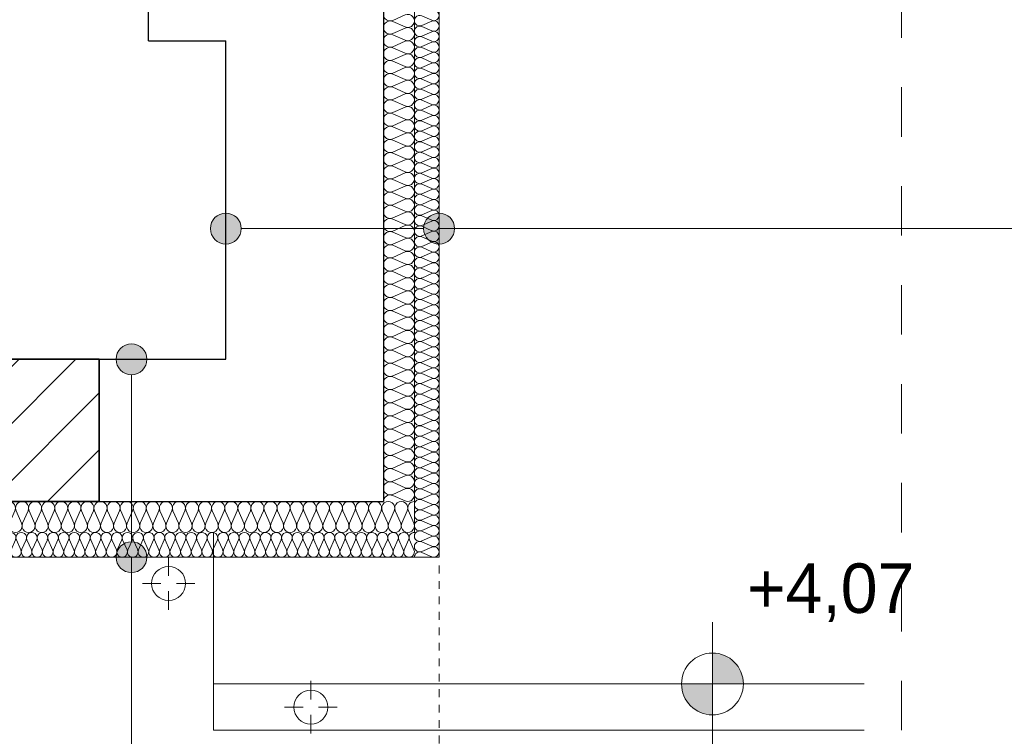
# Model space of a CAD drawing. Extents: x -613240 to -325500, y -25863 to 152403.
# Tile 155 of 254: x -415872 to -412686, y 58153 to 60471. Entities that reach past the tile are written whole.
import ezdxf

# ---------------------------------------------------------------- set-up
doc = ezdxf.new("R2010")
doc.units = 0
doc.header["$MEASUREMENT"] = 0
doc.linetypes.add('Hidden Line', pattern=[50, 25, -25])
doc.linetypes.add('Przerywana', pattern=[320, 160, -160])
for name, color, linetype in [('Arch ocieplenie', 7, 'Continuous'), ('Arch opisy', 7, 'Continuous'), ('Arch zmurowania', 7, 'Continuous'), ('Inwent Izolacje', 7, 'Continuous'), ('INWENT RZĘDNE', 7, 'Continuous'), ('INWENT WYMIARY', 7, 'Continuous')]:
    doc.layers.add(name, color=color, linetype=linetype)
for name, color, linetype, lineweight, true_color in [('Arch ocieplenie_Nr_Pióra__44', 7, 'Continuous', 13, 0x029e21), ('Arch wykończenie_Nr_Pióra__3', 7, 'Continuous', 18, 0xff6600), ('Inwent Izolacje_Nr_Pióra__44', 7, 'Continuous', 13, 0x029e21), ('INWENT.ŚCIANY_Nr_Pióra__2', 7, 'Continuous', 13, 0x7f7f7f)]:
    doc.layers.add(name, color=color, linetype=linetype, lineweight=lineweight, true_color=true_color)
for name, color, linetype, lineweight in [('Arch opisy_Nr_Pióra__21', 7, 'Continuous', 9), ('Arch wymiary_Nr_Pióra__21', 7, 'Continuous', 9), ('Arch zmurowania_Nr_Pióra__21', 7, 'Continuous', 9), ('Arch zmurowania_Nr_Pióra__27', 7, 'Continuous', 35), ('INWENT DACH_Nr_Pióra__21', 7, 'Continuous', 9), ('INWENT OPISY_Nr_Pióra__21', 7, 'Continuous', 9), ('INWENT RZĘDNE_Nr_Pióra__21', 7, 'Continuous', 9), ('INWENT WYMIARY_Nr_Pióra__21', 7, 'Continuous', 9), ('INWENT.ŚCIANY_Nr_Pióra__1', 7, 'Continuous', 25), ('INWENT.ŚCIANY_Nr_Pióra__21', 7, 'Continuous', 9)]:
    doc.layers.add(name, color=color, linetype=linetype, lineweight=lineweight)
doc.styles.add('GENERATED_STYLE_1', font='txt')
doc.styles.add('GENERATED_STYLE_2', font='txt')
doc.dimstyles.new('GENERATED_STYLE__1', dxfattribs={"dimtxt": 160.000002, "dimasz": 91.2, "dimexe": 0.18, "dimexo": 0, "dimgap": 0.09, "dimtad": 1, "dimtih": 1, "dimtoh": 1, "dimdec": 0, "dimlfac": 0.1, "dimzin": 0, "dimdsep": 46, "dimtxsty": 'GENERATED_STYLE_1', "dimblk": 'ARROWHEAD_2', "dimblk1": 'ARROWHEAD_2', "dimblk2": 'ARROWHEAD_2', "dimcen": 0.09, "dimclrd": 7, "dimclre": 7, "dimclrt": 7, "dimazin": 0, "dimtfac": 1, "dimtdec": 4, "dimtmove": 2, "dimatfit": 3, "dimfxl": 0, "dimtolj": 1, "dimtzin": 0, "dimarcsym": 0})
doc.dimstyles.new('GENERATED_STYLE__2', dxfattribs={"dimtxt": 160.000002, "dimasz": 91.2, "dimexe": 0.18, "dimexo": 0, "dimgap": 0.09, "dimtad": 1, "dimtih": 1, "dimtoh": 1, "dimdec": 0, "dimlfac": 0.1, "dimzin": 0, "dimdsep": 46, "dimtxsty": 'GENERATED_STYLE_1', "dimblk": 'ARROWHEAD_2', "dimblk1": 'ARROWHEAD_2', "dimblk2": 'ARROWHEAD_2', "dimcen": 0.09, "dimclrd": 7, "dimclre": 7, "dimclrt": 7, "dimazin": 0, "dimtfac": 1, "dimtdec": 4, "dimtmove": 0, "dimatfit": 3, "dimfxl": 0, "dimtolj": 1, "dimtzin": 0, "dimarcsym": 0})

# ---------------------------------------------------------------- blocks, each defined once
blk = doc.blocks.new('Izolacja cieplna 14_186', base_point=(-416244.9, 58812.6))
at = {"layer": 'Arch ocieplenie_Nr_Pióra__44', "linetype": 'Continuous'}
for p, q in [((-416243.5, 58756.5), (-416229.2, 58788.8)), ((-416226.3, 58788.8), (-416212, 58756.5)), ((-416209.1, 58756.5), (-416194.8, 58788.8)), ((-416191.9, 58788.8), (-416177.6, 58756.5)), ((-416174.8, 58756.5), (-416160.5, 58788.8)), ((-416157.6, 58788.8), (-416143.3, 58756.5)), ((-416140.4, 58756.5), (-416126.1, 58788.8)), ((-416123.2, 58788.8), (-416108.9, 58756.5)), ((-416106, 58756.5), (-416091.7, 58788.8)), ((-416088.8, 58788.8), (-416074.5, 58756.5)), ((-416071.6, 58756.5), (-416057.3, 58788.8)), ((-416054.4, 58788.8), (-416040.1, 58756.5)), ((-416037.3, 58756.5), (-416023, 58788.8)), ((-416020.1, 58788.8), (-416005.8, 58756.5)), ((-416002.9, 58756.5), (-415988.6, 58788.8)), ((-415985.7, 58788.8), (-415971.4, 58756.5)), ((-415968.5, 58756.5), (-415954.2, 58788.8)), ((-415951.3, 58788.8), (-415937, 58756.5)), ((-415934.1, 58756.5), (-415919.8, 58788.8)), ((-415916.9, 58788.8), (-415902.6, 58756.5)), ((-415899.8, 58756.5), (-415885.5, 58788.8)), ((-415882.6, 58788.8), (-415868.3, 58756.5)), ((-415865.4, 58756.5), (-415851.1, 58788.8)), ((-415848.2, 58788.8), (-415833.9, 58756.5)), ((-415831, 58756.5), (-415816.7, 58788.8)), ((-415813.8, 58788.8), (-415799.5, 58756.5)), ((-415796.6, 58756.5), (-415782.3, 58788.8)), ((-415779.4, 58788.8), (-415765.1, 58756.5)), ((-415762.3, 58756.5), (-415748, 58788.8)), ((-415745.1, 58788.8), (-415730.8, 58756.5)), ((-415727.9, 58756.5), (-415713.6, 58788.8)), ((-415710.7, 58788.8), (-415696.4, 58756.5)), ((-415693.5, 58756.5), (-415679.2, 58788.8)), ((-415676.3, 58788.8), (-415662, 58756.5)), ((-415659.1, 58756.5), (-415644.8, 58788.8)), ((-415641.9, 58788.8), (-415627.6, 58756.5)), ((-415624.8, 58756.5), (-415610.5, 58788.8)), ((-415607.6, 58788.8), (-415593.3, 58756.5)), ((-415590.4, 58756.5), (-415576.1, 58788.8)), ((-415573.2, 58788.8), (-415558.9, 58756.5)), ((-415556, 58756.5), (-415541.7, 58788.8)), ((-415538.8, 58788.8), (-415524.5, 58756.5)), ((-415521.6, 58756.5), (-415507.3, 58788.8)), ((-415504.4, 58788.8), (-415490.1, 58756.5)), ((-415487.3, 58756.5), (-415473, 58788.8)), ((-415470.1, 58788.8), (-415455.8, 58756.5)), ((-415452.9, 58756.5), (-415438.6, 58788.8)), ((-415435.7, 58788.8), (-415421.4, 58756.5)), ((-415418.5, 58756.5), (-415404.2, 58788.8)), ((-415401.3, 58788.8), (-415387, 58756.5)), ((-415384.1, 58756.5), (-415369.8, 58788.8)), ((-415366.9, 58788.8), (-415352.6, 58756.5)), ((-415349.8, 58756.5), (-415335.5, 58788.8)), ((-415332.6, 58788.8), (-415318.3, 58756.5)), ((-415315.4, 58756.5), (-415301.1, 58788.8)), ((-415298.2, 58788.8), (-415283.9, 58756.5)), ((-415281, 58756.5), (-415266.7, 58788.8)), ((-415263.8, 58788.8), (-415249.5, 58756.5)), ((-415246.6, 58756.5), (-415232.3, 58788.8)), ((-415229.4, 58788.8), (-415215.1, 58756.5)), ((-415212.3, 58756.5), (-415198, 58788.8)), ((-415195.1, 58788.8), (-415180.8, 58756.5)), ((-415177.9, 58756.5), (-415163.6, 58788.8)), ((-415160.7, 58788.8), (-415146.4, 58756.5)), ((-415143.5, 58756.5), (-415129.2, 58788.8)), ((-415126.3, 58788.8), (-415112, 58756.5)), ((-415109.1, 58756.5), (-415094.8, 58788.8)), ((-415091.9, 58788.8), (-415077.6, 58756.5)), ((-415074.8, 58756.5), (-415060.5, 58788.8)), ((-415057.6, 58788.8), (-415043.3, 58756.5)), ((-415040.4, 58756.5), (-415026.1, 58788.8)), ((-415023.2, 58788.8), (-415008.9, 58756.5)), ((-415006, 58756.5), (-414991.7, 58788.8)), ((-414988.8, 58788.8), (-414974.5, 58756.5)), ((-414971.6, 58756.5), (-414957.3, 58788.8)), ((-414954.4, 58788.8), (-414940.1, 58756.5)), ((-414937.3, 58756.5), (-414923, 58788.8)), ((-414920.1, 58788.8), (-414905.8, 58756.5)), ((-414902.9, 58756.5), (-414888.6, 58788.8)), ((-414885.7, 58788.8), (-414871.4, 58756.5)), ((-414868.5, 58756.5), (-414854.2, 58788.8)), ((-414851.3, 58788.8), (-414837, 58756.5)), ((-414834.1, 58756.5), (-414819.8, 58788.8)), ((-414816.9, 58788.8), (-414802.6, 58756.5)), ((-414799.8, 58756.5), (-414785.5, 58788.8)), ((-414782.6, 58788.8), (-414768.3, 58756.5)), ((-414765.4, 58756.5), (-414751.1, 58788.8)), ((-414748.2, 58788.8), (-414733.9, 58756.5)), ((-414731, 58756.5), (-414716.7, 58788.8)), ((-414713.8, 58788.8), (-414699.5, 58756.5)), ((-414696.6, 58756.5), (-414682.3, 58788.8)), ((-414679.4, 58788.8), (-414665.1, 58756.5)), ((-414662.3, 58756.5), (-414648, 58788.8)), ((-414645.1, 58788.8), (-414630.8, 58756.5)), ((-414627.9, 58756.5), (-414613.6, 58788.8)), ((-414610.7, 58788.8), (-414596.4, 58756.5))]:
    blk.add_line(p, q, dxfattribs=at)
for centre, start_param, end_param in [((-416244.9, 58795.6), 5.870392, 7.853982), ((-416210.6, 58795.6), 5.870392, 9.837571), ((-416176.2, 58795.6), 5.870392, 9.837571), ((-416141.8, 58795.6), 5.870392, 9.837571), ((-416107.4, 58795.6), 5.870392, 9.837571), ((-416073.1, 58795.6), 5.870392, 9.837571), ((-416038.7, 58795.6), 5.870392, 9.837571), ((-416004.3, 58795.6), 5.870392, 9.837571), ((-415969.9, 58795.6), 5.870392, 9.837571), ((-415935.6, 58795.6), 5.870392, 9.837571), ((-415901.2, 58795.6), 5.870392, 9.837571), ((-415866.8, 58795.6), 5.870392, 9.837571), ((-415832.4, 58795.6), 5.870392, 9.837571), ((-415798.1, 58795.6), 5.870392, 9.837571), ((-415763.7, 58795.6), 5.870392, 9.837571), ((-415729.3, 58795.6), 5.870392, 9.837571), ((-415694.9, 58795.6), 5.870392, 9.837571), ((-415660.6, 58795.6), 5.870392, 9.837571), ((-415626.2, 58795.6), 5.870392, 9.837571), ((-415591.8, 58795.6), 5.870392, 9.837571), ((-415557.4, 58795.6), 5.870392, 9.837571), ((-415523.1, 58795.6), 5.870392, 9.837571), ((-415488.7, 58795.6), 5.870392, 9.837571), ((-415454.3, 58795.6), 5.870392, 9.837571), ((-415419.9, 58795.6), 5.870392, 9.837571), ((-415385.6, 58795.6), 5.870392, 9.837571), ((-415351.2, 58795.6), 5.870392, 9.837571), ((-415316.8, 58795.6), 5.870392, 9.837571), ((-415282.4, 58795.6), 5.870392, 9.837571), ((-415248.1, 58795.6), 5.870392, 9.837571), ((-415213.7, 58795.6), 5.870392, 9.837571), ((-415179.3, 58795.6), 5.870392, 9.837571), ((-415144.9, 58795.6), 5.870392, 9.837571), ((-415110.6, 58795.6), 5.870392, 9.837571), ((-415076.2, 58795.6), 5.870392, 9.837571), ((-415041.8, 58795.6), 5.870392, 9.837571), ((-415007.4, 58795.6), 5.870392, 9.837571), ((-414973.1, 58795.6), 5.870392, 9.837571), ((-414938.7, 58795.6), 5.870392, 9.837571), ((-414904.3, 58795.6), 5.870392, 9.837571), ((-414869.9, 58795.6), 5.870392, 9.837571), ((-414835.6, 58795.6), 5.870392, 9.837571), ((-414801.2, 58795.6), 5.870392, 9.837571), ((-414766.8, 58795.6), 5.870392, 9.837571), ((-414732.4, 58795.6), 5.870392, 9.837571), ((-414698.1, 58795.6), 5.870392, 9.837571), ((-414663.7, 58795.6), 5.870392, 9.837571), ((-414629.3, 58795.6), 5.870392, 9.837571), ((-414594.9, 58795.6), 1.570796, 3.554385), ((-416227.8, 58749.6), 2.728799, 6.695979), ((-416193.4, 58749.6), 2.728799, 6.695979), ((-416159, 58749.6), 2.728799, 6.695979), ((-416124.6, 58749.6), 2.728799, 6.695979), ((-416090.3, 58749.6), 2.728799, 6.695979), ((-416055.9, 58749.6), 2.728799, 6.695979), ((-416021.5, 58749.6), 2.728799, 6.695979), ((-415987.1, 58749.6), 2.728799, 6.695979), ((-415952.8, 58749.6), 2.728799, 6.695979), ((-415918.4, 58749.6), 2.728799, 6.695979), ((-415884, 58749.6), 2.728799, 6.695979), ((-415849.6, 58749.6), 2.728799, 6.695979), ((-415815.3, 58749.6), 2.728799, 6.695979), ((-415780.9, 58749.6), 2.728799, 6.695979), ((-415746.5, 58749.6), 2.728799, 6.695979), ((-415712.1, 58749.6), 2.728799, 6.695979), ((-415677.8, 58749.6), 2.728799, 6.695979), ((-415643.4, 58749.6), 2.728799, 6.695979), ((-415609, 58749.6), 2.728799, 6.695979), ((-415574.6, 58749.6), 2.728799, 6.695979), ((-415540.3, 58749.6), 2.728799, 6.695979), ((-415505.9, 58749.6), 2.728799, 6.695979), ((-415471.5, 58749.6), 2.728799, 6.695979), ((-415437.1, 58749.6), 2.728799, 6.695979), ((-415402.8, 58749.6), 2.728799, 6.695979), ((-415368.4, 58749.6), 2.728799, 6.695979), ((-415334, 58749.6), 2.728799, 6.695979), ((-415299.6, 58749.6), 2.728799, 6.695979), ((-415265.3, 58749.6), 2.728799, 6.695979), ((-415230.9, 58749.6), 2.728799, 6.695979), ((-415196.5, 58749.6), 2.728799, 6.695979), ((-415162.1, 58749.6), 2.728799, 6.695979), ((-415127.8, 58749.6), 2.728799, 6.695979), ((-415093.4, 58749.6), 2.728799, 6.695979), ((-415059, 58749.6), 2.728799, 6.695979), ((-415024.6, 58749.6), 2.728799, 6.695979), ((-414990.3, 58749.6), 2.728799, 6.695979), ((-414955.9, 58749.6), 2.728799, 6.695979), ((-414921.5, 58749.6), 2.728799, 6.695979), ((-414887.1, 58749.6), 2.728799, 6.695979), ((-414852.8, 58749.6), 2.728799, 6.695979), ((-414818.4, 58749.6), 2.728799, 6.695979), ((-414784, 58749.6), 2.728799, 6.695979), ((-414749.6, 58749.6), 2.728799, 6.695979), ((-414715.3, 58749.6), 2.728799, 6.695979), ((-414680.9, 58749.6), 2.728799, 6.695979), ((-414646.5, 58749.6), 2.728799, 6.695979), ((-414612.1, 58749.6), 2.728799, 6.695979)]:
    blk.add_ellipse(centre, major_axis=(17.2, 0), ratio=0.989927, start_param=start_param, end_param=end_param, dxfattribs=at)
blk = doc.blocks.new('Izolacja cieplna 14_187', base_point=(-414594.9, 58732.6))
at = {"layer": 'Arch ocieplenie_Nr_Pióra__44', "linetype": 'Continuous'}
for p, q in [((-414538.8, 60469), (-414571.1, 60483.1)), ((-414571.1, 60452), (-414538.8, 60466.1)), ((-414538.8, 60435), (-414571.1, 60449.1)), ((-414571.1, 60418), (-414538.8, 60432.1)), ((-414538.8, 60401), (-414571.1, 60415.1)), ((-414571.1, 60383.9), (-414538.8, 60398.1)), ((-414538.8, 60366.9), (-414571.1, 60381.1)), ((-414571.1, 60349.9), (-414538.8, 60364.1)), ((-414538.8, 60332.9), (-414571.1, 60347.1)), ((-414571.1, 60315.9), (-414538.8, 60330.1)), ((-414538.8, 60298.9), (-414571.1, 60313.1)), ((-414571.1, 60281.9), (-414538.8, 60296)), ((-414538.8, 60264.9), (-414571.1, 60279)), ((-414571.1, 60247.9), (-414538.8, 60262)), ((-414538.8, 60230.9), (-414571.1, 60245)), ((-414571.1, 60213.9), (-414538.8, 60228)), ((-414538.8, 60196.8), (-414571.1, 60211)), ((-414571.1, 60179.8), (-414538.8, 60194)), ((-414538.8, 60162.8), (-414571.1, 60177)), ((-414571.1, 60145.8), (-414538.8, 60160)), ((-414538.8, 60128.8), (-414571.1, 60143)), ((-414571.1, 60111.8), (-414538.8, 60125.9)), ((-414538.8, 60094.8), (-414571.1, 60108.9)), ((-414571.1, 60077.8), (-414538.8, 60091.9)), ((-414538.8, 60060.8), (-414571.1, 60074.9)), ((-414571.1, 60043.8), (-414538.8, 60057.9)), ((-414538.8, 60026.8), (-414571.1, 60040.9)), ((-414571.1, 60009.7), (-414538.8, 60023.9)), ((-414538.8, 59992.7), (-414571.1, 60006.9)), ((-414571.1, 59975.7), (-414538.8, 59989.9)), ((-414538.8, 59958.7), (-414571.1, 59972.9)), ((-414571.1, 59941.7), (-414538.8, 59955.9)), ((-414538.8, 59924.7), (-414571.1, 59938.8)), ((-414571.1, 59907.7), (-414538.8, 59921.8)), ((-414538.8, 59890.7), (-414571.1, 59904.8)), ((-414571.1, 59873.7), (-414538.8, 59887.8)), ((-414538.8, 59856.7), (-414571.1, 59870.8)), ((-414571.1, 59839.6), (-414538.8, 59853.8)), ((-414538.8, 59822.6), (-414571.1, 59836.8)), ((-414571.1, 59805.6), (-414538.8, 59819.8)), ((-414538.8, 59788.6), (-414571.1, 59802.8)), ((-414571.1, 59771.6), (-414538.8, 59785.8)), ((-414538.8, 59754.6), (-414571.1, 59768.8)), ((-414571.1, 59737.6), (-414538.8, 59751.7)), ((-414538.8, 59720.6), (-414571.1, 59734.7)), ((-414571.1, 59703.6), (-414538.8, 59717.7)), ((-414538.8, 59686.6), (-414571.1, 59700.7)), ((-414571.1, 59669.6), (-414538.8, 59683.7)), ((-414538.8, 59652.5), (-414571.1, 59666.7)), ((-414571.1, 59635.5), (-414538.8, 59649.7)), ((-414538.8, 59618.5), (-414571.1, 59632.7)), ((-414571.1, 59601.5), (-414538.8, 59615.7)), ((-414538.8, 59584.5), (-414571.1, 59598.7)), ((-414571.1, 59567.5), (-414538.8, 59581.6)), ((-414538.8, 59550.5), (-414571.1, 59564.6)), ((-414571.1, 59533.5), (-414538.8, 59547.6)), ((-414538.8, 59516.5), (-414571.1, 59530.6)), ((-414571.1, 59499.5), (-414538.8, 59513.6)), ((-414538.8, 59482.5), (-414571.1, 59496.6)), ((-414571.1, 59465.4), (-414538.8, 59479.6)), ((-414538.8, 59448.4), (-414571.1, 59462.6)), ((-414571.1, 59431.4), (-414538.8, 59445.6)), ((-414538.8, 59414.4), (-414571.1, 59428.6)), ((-414571.1, 59397.4), (-414538.8, 59411.6)), ((-414538.8, 59380.4), (-414571.1, 59394.5)), ((-414571.1, 59363.4), (-414538.8, 59377.5)), ((-414538.8, 59346.4), (-414571.1, 59360.5)), ((-414571.1, 59329.4), (-414538.8, 59343.5)), ((-414538.8, 59312.4), (-414571.1, 59326.5)), ((-414571.1, 59295.3), (-414538.8, 59309.5)), ((-414538.8, 59278.3), (-414571.1, 59292.5)), ((-414571.1, 59261.3), (-414538.8, 59275.5)), ((-414538.8, 59244.3), (-414571.1, 59258.5)), ((-414571.1, 59227.3), (-414538.8, 59241.5)), ((-414538.8, 59210.3), (-414571.1, 59224.5)), ((-414571.1, 59193.3), (-414538.8, 59207.4)), ((-414538.8, 59176.3), (-414571.1, 59190.4)), ((-414571.1, 59159.3), (-414538.8, 59173.4)), ((-414538.8, 59142.3), (-414571.1, 59156.4)), ((-414571.1, 59125.3), (-414538.8, 59139.4)), ((-414538.8, 59108.2), (-414571.1, 59122.4)), ((-414571.1, 59091.2), (-414538.8, 59105.4)), ((-414538.8, 59074.2), (-414571.1, 59088.4)), ((-414571.1, 59057.2), (-414538.8, 59071.4)), ((-414538.8, 59040.2), (-414571.1, 59054.4)), ((-414571.1, 59023.2), (-414538.8, 59037.3)), ((-414538.8, 59006.2), (-414571.1, 59020.3)), ((-414571.1, 58989.2), (-414538.8, 59003.3)), ((-414538.8, 58972.2), (-414571.1, 58986.3)), ((-414571.1, 58955.2), (-414538.8, 58969.3)), ((-414538.8, 58938.2), (-414571.1, 58952.3)), ((-414571.1, 58921.1), (-414538.8, 58935.3)), ((-414538.8, 58904.1), (-414571.1, 58918.3)), ((-414571.1, 58887.1), (-414538.8, 58901.3)), ((-414538.8, 58870.1), (-414571.1, 58884.3)), ((-414571.1, 58853.1), (-414538.8, 58867.3)), ((-414538.8, 58836.1), (-414571.1, 58850.2)), ((-414571.1, 58819.1), (-414538.8, 58833.2)), ((-414538.8, 58802.1), (-414571.1, 58816.2)), ((-414571.1, 58785.1), (-414538.8, 58799.2)), ((-414538.8, 58768.1), (-414571.1, 58782.2)), ((-414571.1, 58751), (-414538.8, 58765.2)), ((-414538.8, 58734), (-414571.1, 58748.2))]:
    blk.add_line(p, q, dxfattribs=at)
for centre, start_param, end_param in [((-414532, 60484.6), 1.158003, 5.125183), ((-414577.9, 60467.6), 4.299595, 8.266774), ((-414532, 60450.6), 1.158003, 5.125183), ((-414577.9, 60433.5), 4.299595, 8.266774), ((-414532, 60416.5), 1.158003, 5.125183), ((-414577.9, 60399.5), 4.299595, 8.266774), ((-414532, 60382.5), 1.158003, 5.125183), ((-414577.9, 60365.5), 4.299595, 8.266774), ((-414532, 60348.5), 1.158003, 5.125183), ((-414577.9, 60331.5), 4.299595, 8.266774), ((-414532, 60314.5), 1.158003, 5.125183), ((-414577.9, 60297.5), 4.299595, 8.266774), ((-414532, 60280.5), 1.158003, 5.125183), ((-414577.9, 60263.5), 4.299595, 8.266774), ((-414577.9, 60229.4), 4.299595, 8.266774), ((-414532, 60246.4), 1.158003, 5.125183), ((-414577.9, 60195.4), 4.299595, 8.266774), ((-414532, 60212.4), 1.158003, 5.125183), ((-414577.9, 60161.4), 4.299595, 8.266774), ((-414532, 60178.4), 1.158003, 5.125183), ((-414577.9, 60127.4), 4.299595, 8.266774), ((-414532, 60144.4), 1.158003, 5.125183), ((-414577.9, 60093.4), 4.299595, 8.266774), ((-414532, 60110.4), 1.158003, 5.125183), ((-414577.9, 60059.3), 4.299595, 8.266774), ((-414532, 60076.3), 1.158003, 5.125183), ((-414577.9, 60025.3), 4.299595, 8.266774), ((-414532, 60042.3), 1.158003, 5.125183), ((-414532, 60008.3), 1.158003, 5.125183), ((-414577.9, 59991.3), 4.299595, 8.266774), ((-414532, 59974.3), 1.158003, 5.125183), ((-414577.9, 59957.3), 4.299595, 8.266774), ((-414532, 59940.3), 1.158003, 5.125183), ((-414577.9, 59923.3), 4.299595, 8.266774), ((-414532, 59906.3), 1.158003, 5.125183), ((-414577.9, 59889.2), 4.299595, 8.266774), ((-414532, 59872.2), 1.158003, 5.125183), ((-414577.9, 59855.2), 4.299595, 8.266774), ((-414532, 59838.2), 1.158003, 5.125183), ((-414577.9, 59821.2), 4.299595, 8.266774), ((-414532, 59804.2), 1.158003, 5.125183), ((-414577.9, 59787.2), 4.299595, 8.266774), ((-414532, 59770.2), 1.158003, 5.125183), ((-414577.9, 59753.2), 4.299595, 8.266774), ((-414577.9, 59719.2), 4.299595, 8.266774), ((-414532, 59736.2), 1.158003, 5.125183), ((-414577.9, 59685.1), 4.299595, 8.266774), ((-414532, 59702.1), 1.158003, 5.125183), ((-414577.9, 59651.1), 4.299595, 8.266774), ((-414532, 59668.1), 1.158003, 5.125183), ((-414577.9, 59617.1), 4.299595, 8.266774), ((-414532, 59634.1), 1.158003, 5.125183), ((-414577.9, 59583.1), 4.299595, 8.266774), ((-414532, 59600.1), 1.158003, 5.125183), ((-414577.9, 59549.1), 4.299595, 8.266774), ((-414532, 59566.1), 1.158003, 5.125183), ((-414577.9, 59515), 4.299595, 8.266774), ((-414532, 59532), 1.158003, 5.125183), ((-414532, 59498), 1.158003, 5.125183), ((-414577.9, 59481), 4.299595, 8.266774), ((-414532, 59464), 1.158003, 5.125183), ((-414577.9, 59447), 4.299595, 8.266774), ((-414532, 59430), 1.158003, 5.125183), ((-414577.9, 59413), 4.299595, 8.266774), ((-414532, 59396), 1.158003, 5.125183), ((-414577.9, 59379), 4.299595, 8.266774), ((-414532, 59362), 1.158003, 5.125183), ((-414577.9, 59344.9), 4.299595, 8.266774), ((-414532, 59327.9), 1.158003, 5.125183), ((-414577.9, 59310.9), 4.299595, 8.266774), ((-414532, 59293.9), 1.158003, 5.125183), ((-414577.9, 59276.9), 4.299595, 8.266774), ((-414532, 59259.9), 1.158003, 5.125183), ((-414577.9, 59242.9), 4.299595, 8.266774), ((-414577.9, 59208.9), 4.299595, 8.266774), ((-414532, 59225.9), 1.158003, 5.125183), ((-414577.9, 59174.9), 4.299595, 8.266774), ((-414532, 59191.9), 1.158003, 5.125183), ((-414577.9, 59140.8), 4.299595, 8.266774), ((-414532, 59157.8), 1.158003, 5.125183), ((-414577.9, 59106.8), 4.299595, 8.266774), ((-414532, 59123.8), 1.158003, 5.125183), ((-414577.9, 59072.8), 4.299595, 8.266774), ((-414532, 59089.8), 1.158003, 5.125183), ((-414577.9, 59038.8), 4.299595, 8.266774), ((-414532, 59055.8), 1.158003, 5.125183), ((-414532, 59021.8), 1.158003, 5.125183), ((-414577.9, 59004.8), 4.299595, 8.266774), ((-414532, 58987.8), 1.158003, 5.125183), ((-414577.9, 58970.7), 4.299595, 8.266774), ((-414532, 58953.7), 1.158003, 5.125183), ((-414577.9, 58936.7), 4.299595, 8.266774), ((-414532, 58919.7), 1.158003, 5.125183), ((-414577.9, 58902.7), 4.299595, 8.266774), ((-414532, 58885.7), 1.158003, 5.125183), ((-414577.9, 58868.7), 4.299595, 8.266774), ((-414532, 58851.7), 1.158003, 5.125183), ((-414577.9, 58834.7), 4.299595, 8.266774), ((-414532, 58817.7), 1.158003, 5.125183), ((-414577.9, 58800.6), 4.299595, 8.266774), ((-414532, 58783.6), 1.158003, 5.125183), ((-414577.9, 58766.6), 4.299595, 8.266774), ((-414577.9, 58732.6), 4.299596, 6.283185), ((-414532, 58749.6), 1.158003, 5.125183)]:
    blk.add_ellipse(centre, major_axis=(-17, 0), ratio=0.999704, start_param=start_param, end_param=end_param, dxfattribs=at)
blk = doc.blocks.new('Izolacja cieplna 14_210', base_point=(-416244.9, 58912.6))
at = {"layer": 'Arch ocieplenie_Nr_Pióra__44', "linetype": 'Continuous'}
for p, q in [((-416243.2, 58842.4), (-416225.6, 58882.8)), ((-416222, 58882.8), (-416204.4, 58842.4)), ((-416200.9, 58842.4), (-416183.3, 58882.8)), ((-416179.7, 58882.8), (-416162.1, 58842.4)), ((-416158.6, 58842.4), (-416141, 58882.8)), ((-416137.4, 58882.8), (-416119.8, 58842.4)), ((-416116.2, 58842.4), (-416098.6, 58882.8)), ((-416095.1, 58882.8), (-416077.5, 58842.4)), ((-416073.9, 58842.4), (-416056.3, 58882.8)), ((-416052.8, 58882.8), (-416035.2, 58842.4)), ((-416031.6, 58842.4), (-416014, 58882.8)), ((-416010.5, 58882.8), (-415992.9, 58842.4)), ((-415989.3, 58842.4), (-415971.7, 58882.8)), ((-415968.2, 58882.8), (-415950.6, 58842.4)), ((-415947, 58842.4), (-415929.4, 58882.8)), ((-415925.9, 58882.8), (-415908.3, 58842.4)), ((-415904.7, 58842.4), (-415887.1, 58882.8)), ((-415883.6, 58882.8), (-415866, 58842.4)), ((-415862.4, 58842.4), (-415844.8, 58882.8)), ((-415841.2, 58882.8), (-415823.6, 58842.4)), ((-415820.1, 58842.4), (-415802.5, 58882.8)), ((-415798.9, 58882.8), (-415781.3, 58842.4)), ((-415777.8, 58842.4), (-415760.2, 58882.8)), ((-415756.6, 58882.8), (-415739, 58842.4)), ((-415735.5, 58842.4), (-415717.9, 58882.8)), ((-415714.3, 58882.8), (-415696.7, 58842.4)), ((-415693.2, 58842.4), (-415675.6, 58882.8)), ((-415672, 58882.8), (-415654.4, 58842.4)), ((-415650.9, 58842.4), (-415633.3, 58882.8)), ((-415629.7, 58882.8), (-415612.1, 58842.4)), ((-415608.6, 58842.4), (-415591, 58882.8)), ((-415587.4, 58882.8), (-415569.8, 58842.4)), ((-415566.2, 58842.4), (-415548.6, 58882.8)), ((-415545.1, 58882.8), (-415527.5, 58842.4)), ((-415523.9, 58842.4), (-415506.3, 58882.8)), ((-415502.8, 58882.8), (-415485.2, 58842.4)), ((-415481.6, 58842.4), (-415464, 58882.8)), ((-415460.5, 58882.8), (-415442.9, 58842.4)), ((-415439.3, 58842.4), (-415421.7, 58882.8)), ((-415418.2, 58882.8), (-415400.6, 58842.4)), ((-415397, 58842.4), (-415379.4, 58882.8)), ((-415375.9, 58882.8), (-415358.3, 58842.4)), ((-415354.7, 58842.4), (-415337.1, 58882.8)), ((-415333.6, 58882.8), (-415316, 58842.4)), ((-415312.4, 58842.4), (-415294.8, 58882.8)), ((-415291.2, 58882.8), (-415273.6, 58842.4)), ((-415270.1, 58842.4), (-415252.5, 58882.8)), ((-415248.9, 58882.8), (-415231.3, 58842.4)), ((-415227.8, 58842.4), (-415210.2, 58882.8)), ((-415206.6, 58882.8), (-415189, 58842.4)), ((-415185.5, 58842.4), (-415167.9, 58882.8)), ((-415164.3, 58882.8), (-415146.7, 58842.4)), ((-415143.2, 58842.4), (-415125.6, 58882.8)), ((-415122, 58882.8), (-415104.4, 58842.4)), ((-415100.9, 58842.4), (-415083.3, 58882.8)), ((-415079.7, 58882.8), (-415062.1, 58842.4)), ((-415058.6, 58842.4), (-415041, 58882.8)), ((-415037.4, 58882.8), (-415019.8, 58842.4)), ((-415016.2, 58842.4), (-414998.6, 58882.8)), ((-414995.1, 58882.8), (-414977.5, 58842.4)), ((-414973.9, 58842.4), (-414956.3, 58882.8)), ((-414952.8, 58882.8), (-414935.2, 58842.4)), ((-414931.6, 58842.4), (-414914, 58882.8)), ((-414910.5, 58882.8), (-414892.9, 58842.4)), ((-414889.3, 58842.4), (-414871.7, 58882.8)), ((-414868.2, 58882.8), (-414850.6, 58842.4)), ((-414847, 58842.4), (-414829.4, 58882.8)), ((-414825.9, 58882.8), (-414808.3, 58842.4)), ((-414804.7, 58842.4), (-414787.1, 58882.8)), ((-414783.6, 58882.8), (-414766, 58842.4)), ((-414762.4, 58842.4), (-414744.8, 58882.8)), ((-414741.2, 58882.8), (-414723.6, 58842.4)), ((-414720.1, 58842.4), (-414702.5, 58882.8)), ((-414698.9, 58882.8), (-414681.3, 58842.4)), ((-414677.8, 58842.4), (-414660.2, 58882.8)), ((-414656.6, 58882.8), (-414639, 58842.4)), ((-414635.5, 58842.4), (-414617.9, 58882.8)), ((-414614.3, 58882.8), (-414596.7, 58842.4))]:
    blk.add_line(p, q, dxfattribs=at)
for centre, start_param, end_param in [((-416244.9, 58891.3), 4.299596, 6.283185), ((-416202.6, 58891.3), 4.299595, 8.266774), ((-416160.3, 58891.3), 4.299595, 8.266774), ((-416118, 58891.3), 4.299595, 8.266774), ((-416075.7, 58891.3), 4.299595, 8.266774), ((-416033.4, 58891.3), 4.299595, 8.266774), ((-415991.1, 58891.3), 4.299595, 8.266774), ((-415948.8, 58891.3), 4.299595, 8.266774), ((-415906.5, 58891.3), 4.299595, 8.266774), ((-415864.2, 58891.3), 4.299595, 8.266774), ((-415821.9, 58891.3), 4.299595, 8.266774), ((-415779.6, 58891.3), 4.299595, 8.266774), ((-415737.3, 58891.3), 4.299595, 8.266774), ((-415694.9, 58891.3), 4.299595, 8.266774), ((-415652.6, 58891.3), 4.299595, 8.266774), ((-415610.3, 58891.3), 4.299595, 8.266774), ((-415568, 58891.3), 4.299595, 8.266774), ((-415525.7, 58891.3), 4.299595, 8.266774), ((-415483.4, 58891.3), 4.299595, 8.266774), ((-415441.1, 58891.3), 4.299595, 8.266774), ((-415398.8, 58891.3), 4.299595, 8.266774), ((-415356.5, 58891.3), 4.299595, 8.266774), ((-415314.2, 58891.3), 4.299595, 8.266774), ((-415271.9, 58891.3), 4.299595, 8.266774), ((-415229.6, 58891.3), 4.299595, 8.266774), ((-415187.3, 58891.3), 4.299595, 8.266774), ((-415144.9, 58891.3), 4.299595, 8.266774), ((-415102.6, 58891.3), 4.299595, 8.266774), ((-415060.3, 58891.3), 4.299595, 8.266774), ((-415018, 58891.3), 4.299595, 8.266774), ((-414975.7, 58891.3), 4.299595, 8.266774), ((-414933.4, 58891.3), 4.299595, 8.266774), ((-414891.1, 58891.3), 4.299595, 8.266774), ((-414848.8, 58891.3), 4.299595, 8.266774), ((-414806.5, 58891.3), 4.299595, 8.266774), ((-414764.2, 58891.3), 4.299595, 8.266774), ((-414721.9, 58891.3), 4.299595, 8.266774), ((-414679.6, 58891.3), 4.299595, 8.266774), ((-414637.3, 58891.3), 4.299595, 8.266774), ((-414594.9, 58891.3), 6.283185, 8.266774), ((-416223.8, 58833.9), 1.158003, 5.125183), ((-416181.5, 58833.9), 1.158003, 5.125183), ((-416139.2, 58833.9), 1.158003, 5.125183), ((-416096.9, 58833.9), 1.158003, 5.125183), ((-416054.6, 58833.9), 1.158003, 5.125183), ((-416012.3, 58833.9), 1.158003, 5.125183), ((-415969.9, 58833.9), 1.158003, 5.125183), ((-415927.6, 58833.9), 1.158003, 5.125183), ((-415885.3, 58833.9), 1.158003, 5.125183), ((-415843, 58833.9), 1.158003, 5.125183), ((-415800.7, 58833.9), 1.158003, 5.125183), ((-415758.4, 58833.9), 1.158003, 5.125183), ((-415716.1, 58833.9), 1.158003, 5.125183), ((-415673.8, 58833.9), 1.158003, 5.125183), ((-415631.5, 58833.9), 1.158003, 5.125183), ((-415589.2, 58833.9), 1.158003, 5.125183), ((-415546.9, 58833.9), 1.158003, 5.125183), ((-415504.6, 58833.9), 1.158003, 5.125183), ((-415462.3, 58833.9), 1.158003, 5.125183), ((-415419.9, 58833.9), 1.158003, 5.125183), ((-415377.6, 58833.9), 1.158003, 5.125183), ((-415335.3, 58833.9), 1.158003, 5.125183), ((-415293, 58833.9), 1.158003, 5.125183), ((-415250.7, 58833.9), 1.158003, 5.125183), ((-415208.4, 58833.9), 1.158003, 5.125183), ((-415166.1, 58833.9), 1.158003, 5.125183), ((-415123.8, 58833.9), 1.158003, 5.125183), ((-415081.5, 58833.9), 1.158003, 5.125183), ((-415039.2, 58833.9), 1.158003, 5.125183), ((-414996.9, 58833.9), 1.158003, 5.125183), ((-414954.6, 58833.9), 1.158003, 5.125183), ((-414912.3, 58833.9), 1.158003, 5.125183), ((-414869.9, 58833.9), 1.158003, 5.125183), ((-414827.6, 58833.9), 1.158003, 5.125183), ((-414785.3, 58833.9), 1.158003, 5.125183), ((-414743, 58833.9), 1.158003, 5.125183), ((-414700.7, 58833.9), 1.158003, 5.125183), ((-414658.4, 58833.9), 1.158003, 5.125183), ((-414616.1, 58833.9), 1.158003, 5.125183)]:
    blk.add_ellipse(centre, major_axis=(0, 21.3), ratio=0.99464, start_param=start_param, end_param=end_param, dxfattribs=at)
blk = doc.blocks.new('Ściana_10', base_point=(-416494.9, 59372.6))
at = {"layer": 'Arch zmurowania_Nr_Pióra__21', "linetype": 'Continuous'}
h = blk.add_hatch(dxfattribs=at)
h.set_pattern_fill('Common_Brick', color=256, style=0, pattern_type=2)
h.set_pattern_definition([(45, (0, 0), (-91.92388, 91.92388), [])])
h.paths.add_polyline_path([(-416494.9, 58912.6), (-415614.9, 58912.6), (-415614.9, 59372.6), (-416494.9, 59372.6)], flags=0)
at = {"layer": 'Arch zmurowania_Nr_Pióra__27', "linetype": 'Continuous'}
for p, q in [((-415614.9, 59372.6), (-416494.9, 59372.6)), ((-416494.9, 59372.6), (-416494.9, 58912.6)), ((-415614.9, 58912.6), (-415614.9, 59372.6)), ((-416494.9, 58912.6), (-415614.9, 58912.6))]:
    blk.add_line(p, q, dxfattribs=at)
blk = doc.blocks.new('Izolacja cieplna 14_328', base_point=(-414694.9, 73092.6))
at = {"layer": 'Inwent Izolacje_Nr_Pióra__44', "linetype": 'Continuous'}
for p, q in [((-414624.7, 60486.4), (-414665.1, 60468.7)), ((-414665.1, 60465.1), (-414624.7, 60447.4)), ((-414624.7, 60443.8), (-414665.1, 60426.1)), ((-414665.1, 60422.5), (-414624.7, 60404.8)), ((-414624.7, 60401.2), (-414665.1, 60383.5)), ((-414665.1, 60379.9), (-414624.7, 60362.2)), ((-414624.7, 60358.6), (-414665.1, 60340.9)), ((-414665.1, 60337.3), (-414624.7, 60319.6)), ((-414624.7, 60316), (-414665.1, 60298.3)), ((-414665.1, 60294.8), (-414624.7, 60277)), ((-414624.7, 60273.5), (-414665.1, 60255.8)), ((-414665.1, 60252.2), (-414624.7, 60234.5)), ((-414624.7, 60230.9), (-414665.1, 60213.2)), ((-414665.1, 60209.6), (-414624.7, 60191.9)), ((-414624.7, 60188.3), (-414665.1, 60170.6)), ((-414665.1, 60167), (-414624.7, 60149.3)), ((-414624.7, 60145.7), (-414665.1, 60128)), ((-414665.1, 60124.4), (-414624.7, 60106.7)), ((-414624.7, 60103.1), (-414665.1, 60085.4)), ((-414665.1, 60081.8), (-414624.7, 60064.1)), ((-414624.7, 60060.6), (-414665.1, 60042.8)), ((-414665.1, 60039.3), (-414624.7, 60021.5)), ((-414624.7, 60018), (-414665.1, 60000.3)), ((-414665.1, 59996.7), (-414624.7, 59979)), ((-414624.7, 59975.4), (-414665.1, 59957.7)), ((-414665.1, 59954.1), (-414624.7, 59936.4)), ((-414624.7, 59932.8), (-414665.1, 59915.1)), ((-414665.1, 59911.5), (-414624.7, 59893.8)), ((-414624.7, 59890.2), (-414665.1, 59872.5)), ((-414665.1, 59868.9), (-414624.7, 59851.2)), ((-414624.7, 59847.6), (-414665.1, 59829.9)), ((-414665.1, 59826.3), (-414624.7, 59808.6)), ((-414624.7, 59805.1), (-414665.1, 59787.3)), ((-414665.1, 59783.8), (-414624.7, 59766.1)), ((-414624.7, 59762.5), (-414665.1, 59744.8)), ((-414665.1, 59741.2), (-414624.7, 59723.5)), ((-414624.7, 59719.9), (-414665.1, 59702.2)), ((-414665.1, 59698.6), (-414624.7, 59680.9)), ((-414624.7, 59677.3), (-414665.1, 59659.6)), ((-414665.1, 59656), (-414624.7, 59638.3)), ((-414624.7, 59634.7), (-414665.1, 59617)), ((-414665.1, 59613.4), (-414624.7, 59595.7)), ((-414624.7, 59592.1), (-414665.1, 59574.4)), ((-414665.1, 59570.9), (-414624.7, 59553.1)), ((-414624.7, 59549.6), (-414665.1, 59531.8)), ((-414665.1, 59528.3), (-414624.7, 59510.6)), ((-414624.7, 59507), (-414665.1, 59489.3)), ((-414665.1, 59485.7), (-414624.7, 59468)), ((-414624.7, 59464.4), (-414665.1, 59446.7)), ((-414665.1, 59443.1), (-414624.7, 59425.4)), ((-414624.7, 59421.8), (-414665.1, 59404.1)), ((-414665.1, 59400.5), (-414624.7, 59382.8)), ((-414624.7, 59379.2), (-414665.1, 59361.5)), ((-414665.1, 59357.9), (-414624.7, 59340.2)), ((-414624.7, 59336.6), (-414665.1, 59318.9)), ((-414665.1, 59315.4), (-414624.7, 59297.6)), ((-414624.7, 59294.1), (-414665.1, 59276.4)), ((-414665.1, 59272.8), (-414624.7, 59255.1)), ((-414624.7, 59251.5), (-414665.1, 59233.8)), ((-414665.1, 59230.2), (-414624.7, 59212.5)), ((-414624.7, 59208.9), (-414665.1, 59191.2)), ((-414665.1, 59187.6), (-414624.7, 59169.9)), ((-414624.7, 59166.3), (-414665.1, 59148.6)), ((-414665.1, 59145), (-414624.7, 59127.3)), ((-414624.7, 59123.7), (-414665.1, 59106)), ((-414665.1, 59102.4), (-414624.7, 59084.7)), ((-414624.7, 59081.2), (-414665.1, 59063.4)), ((-414665.1, 59059.9), (-414624.7, 59042.1)), ((-414624.7, 59038.6), (-414665.1, 59020.9)), ((-414665.1, 59017.3), (-414624.7, 58999.6)), ((-414624.7, 58996), (-414665.1, 58978.3)), ((-414665.1, 58974.7), (-414624.7, 58957)), ((-414624.7, 58953.4), (-414665.1, 58935.7)), ((-414665.1, 58932.1), (-414624.7, 58914.4))]:
    blk.add_line(p, q, dxfattribs=at)
for centre, start_param, end_param in [((-414673.7, 60488.2), 2.7288, 6.695979), ((-414616.2, 60466.9), 5.870392, 9.837571), ((-414673.7, 60445.6), 2.7288, 6.695979), ((-414673.7, 60403), 2.7288, 6.695979), ((-414616.2, 60424.3), 5.870392, 9.837571), ((-414616.2, 60381.7), 5.870392, 9.837571), ((-414673.7, 60360.4), 2.7288, 6.695979), ((-414616.2, 60339.1), 5.870392, 9.837571), ((-414673.7, 60317.8), 2.7288, 6.695979), ((-414673.7, 60275.3), 2.7288, 6.695979), ((-414616.2, 60296.5), 5.870392, 9.837571), ((-414616.2, 60254), 5.870392, 9.837571), ((-414673.7, 60232.7), 2.7288, 6.695979), ((-414616.2, 60211.4), 5.870392, 9.837571), ((-414673.7, 60190.1), 2.7288, 6.695979), ((-414673.7, 60147.5), 2.7288, 6.695979), ((-414616.2, 60168.8), 5.870392, 9.837571), ((-414616.2, 60126.2), 5.870392, 9.837571), ((-414673.7, 60104.9), 2.7288, 6.695979), ((-414616.2, 60083.6), 5.870392, 9.837571), ((-414673.7, 60062.3), 2.7288, 6.695979), ((-414673.7, 60019.8), 2.7288, 6.695979), ((-414616.2, 60041), 5.870392, 9.837571), ((-414616.2, 59998.5), 5.870392, 9.837571), ((-414673.7, 59977.2), 2.7288, 6.695979), ((-414616.2, 59955.9), 5.870392, 9.837571), ((-414673.7, 59934.6), 2.7288, 6.695979), ((-414616.2, 59913.3), 5.870392, 9.837571), ((-414673.7, 59892), 2.7288, 6.695979), ((-414616.2, 59870.7), 5.870392, 9.837571), ((-414673.7, 59849.4), 2.7288, 6.695979), ((-414673.7, 59806.8), 2.7288, 6.695979), ((-414616.2, 59828.1), 5.870392, 9.837571), ((-414616.2, 59785.6), 5.870392, 9.837571), ((-414673.7, 59764.3), 2.7288, 6.695979), ((-414616.2, 59743), 5.870392, 9.837571), ((-414673.7, 59721.7), 2.7288, 6.695979), ((-414673.7, 59679.1), 2.7288, 6.695979), ((-414616.2, 59700.4), 5.870392, 9.837571), ((-414616.2, 59657.8), 5.870392, 9.837571), ((-414673.7, 59636.5), 2.7288, 6.695979), ((-414616.2, 59615.2), 5.870392, 9.837571), ((-414673.7, 59593.9), 2.7288, 6.695979), ((-414673.7, 59551.4), 2.7288, 6.695979), ((-414616.2, 59572.6), 5.870392, 9.837571), ((-414616.2, 59530.1), 5.870392, 9.837571), ((-414673.7, 59508.8), 2.7288, 6.695979), ((-414616.2, 59487.5), 5.870392, 9.837571), ((-414673.7, 59466.2), 2.7288, 6.695979), ((-414673.7, 59423.6), 2.7288, 6.695979), ((-414616.2, 59444.9), 5.870392, 9.837571), ((-414616.2, 59402.3), 5.870392, 9.837571), ((-414673.7, 59381), 2.7288, 6.695979), ((-414616.2, 59359.7), 5.870392, 9.837571), ((-414673.7, 59338.4), 2.7288, 6.695979), ((-414673.7, 59295.9), 2.7288, 6.695979), ((-414616.2, 59317.1), 5.870392, 9.837571), ((-414616.2, 59274.6), 5.870392, 9.837571), ((-414673.7, 59253.3), 2.7288, 6.695979), ((-414616.2, 59232), 5.870392, 9.837571), ((-414673.7, 59210.7), 2.7288, 6.695979), ((-414673.7, 59168.1), 2.7288, 6.695979), ((-414616.2, 59189.4), 5.870392, 9.837571), ((-414616.2, 59146.8), 5.870392, 9.837571), ((-414673.7, 59125.5), 2.7288, 6.695979), ((-414616.2, 59104.2), 5.870392, 9.837571), ((-414673.7, 59082.9), 2.7288, 6.695979), ((-414673.7, 59040.4), 2.7288, 6.695979), ((-414616.2, 59061.7), 5.870392, 9.837571), ((-414616.2, 59019.1), 5.870392, 9.837571), ((-414673.7, 58997.8), 2.7288, 6.695979), ((-414616.2, 58976.5), 5.870392, 9.837571), ((-414673.7, 58955.2), 2.7288, 6.695979), ((-414673.7, 58912.6), 2.7288, 4.712389), ((-414616.2, 58933.9), 5.870392, 9.837571)]:
    blk.add_ellipse(centre, major_axis=(0, -21.3), ratio=0.998897, start_param=start_param, end_param=end_param, dxfattribs=at)
blk = doc.blocks.new('*D759')
at = {"layer": 'INWENT WYMIARY_Nr_Pióra__21', "linetype": 'Continuous'}
for p, q in [((-416244.9, 57540.3), (-416244.9, 57720.3)), ((-414514.9, 57540.3), (-414514.9, 57720.3)), ((-416210.3, 57690.3), (-416279.6, 57570.3)), ((-414549.6, 57570.3), (-414480.3, 57690.3)), ((-416303.6, 57630.3), (-416244.9, 57630.3)), ((-416244.9, 57630.3), (-414514.9, 57630.3))]:
    blk.add_line(p, q, dxfattribs=at)
at = {"layer": 'INWENT WYMIARY_Nr_Pióra__21', "insert": (-415398.4, 57662.3), "char_height": 160, "attachment_point": 7, "style": 'GENERATED_STYLE_1'}
blk.add_mtext('{173}', dxfattribs=at)
blk = doc.blocks.new('ARROWHEAD_2')
at = {"color": 0, "linetype": 'Continuous', "lineweight": 0}
for p, q in [((-0.378, -0.655), (0.378, 0.655)), ((0, 0), (-1, 0))]:
    blk.add_line(p, q, dxfattribs=at)
blk = doc.blocks.new('*D760')
at = {"layer": 'INWENT WYMIARY_Nr_Pióra__21', "linetype": 'Continuous'}
for p, q in [((-414514.9, 57540.3), (-414514.9, 57720.3)), ((-414549.6, 57570.3), (-414480.3, 57690.3)), ((-414514.9, 57630.3), (-414456.3, 57630.3))]:
    blk.add_line(p, q, dxfattribs=at)
at = {"layer": 'INWENT WYMIARY_Nr_Pióra__21', "insert": (-415398.4, 57662.3), "char_height": 160, "attachment_point": 7, "style": 'GENERATED_STYLE_1'}
blk.add_mtext('{173}', dxfattribs=at)
blk = doc.blocks.new('Koty wysokościowe_21', base_point=(-413630.6, 58322.6))
at = {"layer": 'INWENT RZĘDNE_Nr_Pióra__21', "linetype": 'Continuous'}
for points in [[(-413630.6, 58322.6), (-413530.6, 58322.6), (-413538.2, 58360.9), (-413559.9, 58393.3), (-413592.4, 58415), (-413630.6, 58422.6)], [(-413630.6, 58322.6), (-413730.6, 58322.6), (-413723, 58284.3), (-413701.3, 58251.9), (-413668.9, 58230.2), (-413630.6, 58222.6)]]:
    blk.add_hatch(color=256, dxfattribs=at).paths.add_polyline_path(points, flags=0)
for p, q in [((-413630.6, 58122.6), (-413630.6, 58522.6)), ((-413830.6, 58322.6), (-413430.6, 58322.6))]:
    blk.add_line(p, q, dxfattribs=at)
blk.add_circle((-413630.6, 58322.6), 100, dxfattribs=at)
at = {"layer": 'INWENT RZĘDNE_Nr_Pióra__21', "insert": (-413518.9, 58522.6), "char_height": 160, "attachment_point": 7, "style": 'GENERATED_STYLE_2'}
blk.add_mtext('{+4,07}', dxfattribs=at)
blk = doc.blocks.new('Linia_142', base_point=(-415510.1, 58732.6))
at = {"layer": 'Arch opisy_Nr_Pióra__21', "linetype": 'Continuous'}
blk.add_line((-415510.1, 58732.6), (-415510.1, 56652.8), dxfattribs=at)
blk.add_circle((-415510.1, 56352.8), 300, dxfattribs=at)
blk = doc.blocks.new('Linia_143', base_point=(-415510.1, 59372.6))
at = {"layer": 'Arch opisy_Nr_Pióra__21', "linetype": 'Continuous'}
for points in [[(-415460.1, 59372.6), (-415463.9, 59391.7), (-415474.7, 59408), (-415491, 59418.8), (-415510.1, 59422.6), (-415529.2, 59418.8), (-415545.5, 59408), (-415556.3, 59391.7), (-415560.1, 59372.6), (-415556.3, 59353.5), (-415545.5, 59337.3), (-415529.2, 59326.4), (-415510.1, 59322.6), (-415491, 59326.4), (-415474.7, 59337.3), (-415463.9, 59353.5)], [(-415460.1, 58732.6), (-415463.9, 58751.7), (-415474.7, 58768), (-415491, 58778.8), (-415510.1, 58782.6), (-415529.2, 58778.8), (-415545.5, 58768), (-415556.3, 58751.7), (-415560.1, 58732.6), (-415556.3, 58713.5), (-415545.5, 58697.3), (-415529.2, 58686.4), (-415510.1, 58682.6), (-415491, 58686.4), (-415474.7, 58697.3), (-415463.9, 58713.5)]]:
    blk.add_hatch(color=256, dxfattribs=at).paths.add_polyline_path(points, flags=0)
blk.add_line((-415510.1, 59322.6), (-415510.1, 58782.6), dxfattribs=at)
for centre in [(-415510.1, 59372.6), (-415510.1, 58732.6)]:
    blk.add_circle(centre, 50, dxfattribs=at)
blk = doc.blocks.new('Linia_144', base_point=(-414514.9, 59795.3))
at = {"layer": 'Arch opisy_Nr_Pióra__21', "linetype": 'Continuous'}
blk.add_line((-414514.9, 59795.3), (-412435.1, 59795.3), dxfattribs=at)
blk.add_circle((-412135.1, 59795.3), 300, dxfattribs=at)
blk = doc.blocks.new('Linia_145', base_point=(-415204.9, 59795.3))
at = {"layer": 'Arch opisy_Nr_Pióra__21', "linetype": 'Continuous'}
for points in [[(-415154.9, 59795.3), (-415158.8, 59814.5), (-415169.6, 59830.7), (-415185.8, 59841.5), (-415204.9, 59845.3), (-415224.1, 59841.5), (-415240.3, 59830.7), (-415251.1, 59814.5), (-415254.9, 59795.3), (-415251.1, 59776.2), (-415240.3, 59760), (-415224.1, 59749.2), (-415204.9, 59745.3), (-415185.8, 59749.2), (-415169.6, 59760), (-415158.8, 59776.2)], [(-414464.9, 59795.3), (-414468.8, 59814.5), (-414479.6, 59830.7), (-414495.8, 59841.5), (-414514.9, 59845.3), (-414534.1, 59841.5), (-414550.3, 59830.7), (-414561.1, 59814.5), (-414564.9, 59795.3), (-414561.1, 59776.2), (-414550.3, 59760), (-414534.1, 59749.2), (-414514.9, 59745.3), (-414495.8, 59749.2), (-414479.6, 59760), (-414468.8, 59776.2)]]:
    blk.add_hatch(color=256, dxfattribs=at).paths.add_polyline_path(points, flags=0)
blk.add_line((-415154.9, 59795.3), (-414564.9, 59795.3), dxfattribs=at)
for centre in [(-415204.9, 59795.3), (-414514.9, 59795.3)]:
    blk.add_circle(centre, 50, dxfattribs=at)

msp = doc.modelspace()

# ---------------------------------------------------------------- linework, layer by layer
at = {"layer": 'Arch wykończenie_Nr_Pióra__3', "linetype": 'Continuous'}
for p, q in [((-414514.9, 73292.6), (-414514.9, 58732.6)), ((-416444.9, 58732.6), (-415664.9, 58732.6)), ((-415664.9, 58732.6), (-414514.9, 58732.6))]:
    msp.add_line(p, q, dxfattribs=at)
at = {"layer": 'Arch wymiary_Nr_Pióra__21', "linetype": 'Hidden Line'}
msp.add_line((-414514.9, 57630.3), (-414514.9, 58722.6), dxfattribs=at)
at = {"layer": 'INWENT DACH_Nr_Pióra__21', "linetype": 'Continuous'}
for p, q in [((-415244.9, 58812.6), (-415244.9, 58322.6)), ((-415389.9, 58672.6), (-415389.9, 58732.6)), ((-415414.9, 58647.6), (-415474.9, 58647.6)), ((-415364.9, 58647.6), (-415304.9, 58647.6)), ((-415389.9, 58622.6), (-415389.9, 58562.6)), ((-414929.9, 58272.6), (-414929.9, 58332.6)), ((-415244.9, 58322.6), (-413139.4, 58322.6)), ((-415244.9, 58322.6), (-415244.9, 58172.6)), ((-414954.9, 58247.6), (-415014.9, 58247.6)), ((-414904.9, 58247.6), (-414844.9, 58247.6)), ((-414929.9, 58222.6), (-414929.9, 58162.6)), ((-415244.9, 58172.6), (-413139.4, 58172.6))]:
    msp.add_line(p, q, dxfattribs=at)
for centre in [(-415389.9, 58647.6), (-414929.9, 58247.6)]:
    msp.add_circle(centre, 55, dxfattribs=at)
at = {"layer": 'INWENT OPISY_Nr_Pióra__21', "linetype": 'Przerywana'}
msp.add_line((-413019.4, 58172.6), (-413019.4, 75172.6), dxfattribs=at)
at = {"layer": 'INWENT.ŚCIANY_Nr_Pióra__1', "linetype": 'Continuous'}
for p, q in [((-414694.9, 73092.6), (-414694.9, 58912.6)), ((-415454.9, 60402.6), (-415454.9, 60592.6)), ((-415454.9, 60402.6), (-415204.9, 60402.6)), ((-415204.9, 59372.6), (-415204.9, 60402.6)), ((-415614.9, 59372.6), (-415614.9, 58912.6)), ((-415614.9, 59372.6), (-415204.9, 59372.6)), ((-415614.9, 58912.6), (-414694.9, 58912.6))]:
    msp.add_line(p, q, dxfattribs=at)
at = {"layer": 'INWENT.ŚCIANY_Nr_Pióra__2', "linetype": 'Continuous'}
msp.add_line((-414594.9, 73252.6), (-414594.9, 58812.6), dxfattribs=at)
at = {"layer": 'INWENT.ŚCIANY_Nr_Pióra__21', "linetype": 'Continuous'}
msp.add_line((-416494.9, 59372.6), (-415614.9, 59372.6), dxfattribs=at)
at = {"layer": 'INWENT.ŚCIANY_Nr_Pióra__21', "linetype": 'Hidden Line'}
msp.add_line((-415244.9, 58812.6), (-415244.9, 58722.6), dxfattribs=at)

# ---------------------------------------------------------------- block references
at = {"layer": 'Arch ocieplenie', "color": 104, "linetype": 'Continuous', "lineweight": 13, "true_color": 0x029e21}
for name, p in [('Izolacja cieplna 14_187', (-414594.9, 58732.6)), ('Izolacja cieplna 14_210', (-416244.9, 58912.6)), ('Izolacja cieplna 14_186', (-416244.9, 58812.6))]:
    msp.add_blockref(name, p, dxfattribs=at)
at = {"layer": 'Arch opisy', "linetype": 'Continuous'}
for name, p in [('Linia_144', (-414514.9, 59795.3)), ('Linia_145', (-415204.9, 59795.3)), ('Linia_143', (-415510.1, 59372.6)), ('Linia_142', (-415510.1, 58732.6))]:
    msp.add_blockref(name, p, dxfattribs=at)
at = {"layer": 'Arch zmurowania'}
msp.add_blockref('Ściana_10', (-416494.9, 59372.6), dxfattribs=at)
at = {"layer": 'Inwent Izolacje', "color": 104, "linetype": 'Continuous', "lineweight": 13, "true_color": 0x029e21}
msp.add_blockref('Izolacja cieplna 14_328', (-414694.9, 73092.6), dxfattribs=at)
at = {"layer": 'INWENT RZĘDNE'}
msp.add_blockref('Koty wysokościowe_21', (-413630.6, 58322.6), dxfattribs=at)

# ---------------------------------------------------------------- dimensions: what is measured, and where the dimension line sits
at = {"layer": 'INWENT WYMIARY', "linetype": 'Continuous'}
for base, p1, p2, dimstyle, picture, middle in [((-416244.9, 57630.3), (-416244.9, 57630.3), (-414514.9, 58732.6), 'GENERATED_STYLE__1', '*D759', (-415216.3, 57742.3)), ((-416244.9467415, 57630.2863795), (-414514.945387, 58732.6111025), (-414514.945387, 57630.2863795), 'GENERATED_STYLE__2', '*D760', (-414505.436826, 57742.2863812))]:
    dim = msp.add_linear_dim(base=base, p1=p1, p2=p2, dimstyle=dimstyle, dxfattribs=at)
    dim.commit()
    dim.dimension.update_dxf_attribs({"geometry": picture, "text_midpoint": middle})

doc.saveas('drawing.dxf')
